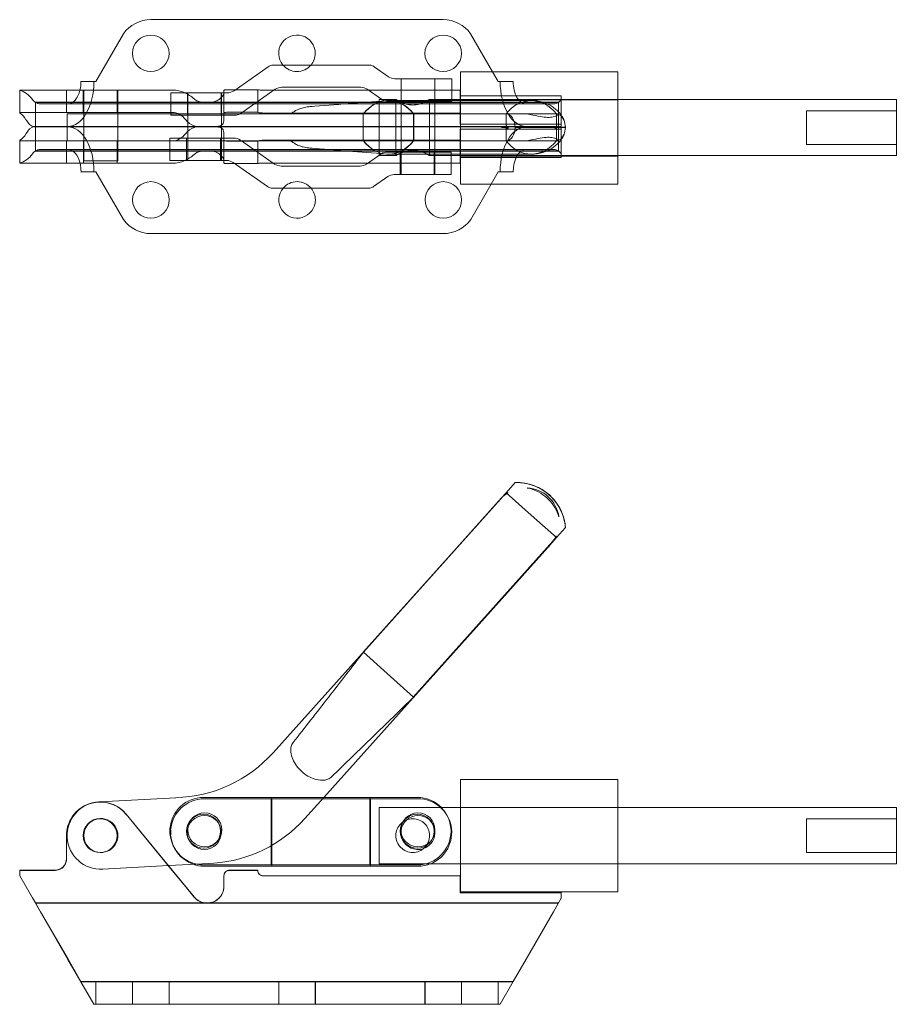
# Model space of a CAD drawing. Extents: x 34.5 to 49.7, y 9.5 to 20.4.
# Tile 1 of 2: x 34.5 to 44.2, y 9.5 to 20.4. Entities that reach past the tile are written whole.
import ezdxf

# ---------------------------------------------------------------- set-up
doc = ezdxf.new("R2010")
doc.units = 0
doc.header["$LTSCALE"] = 0.25
doc.header["$MEASUREMENT"] = 0
doc.layers.get('0').update_dxf_attribs({"linetype": 'CONTINUOUS'})
doc.layers.add('BORDER', color=7, linetype='CONTINUOUS')

# ---------------------------------------------------------------- blocks, each defined once
blk = doc.blocks.new('A$C0D86615D')
at = {"color": 0, "linetype": 'Continuous', "lineweight": 0}
for p, q in [((21.491, 14.746), (18.241, 14.746)), ((17.937, 14.589), (17.63, 14.058)), ((22.04, 14.166), (21.796, 14.589)), ((19.587, 14.24), (20.685, 14.24)), ((19.547, 14.222), (19.166, 13.955)), ((20.884, 14.111), (20.725, 14.222)), ((21.684, 14.166), (21.684, 13.847)), ((23.434, 14.166), (21.684, 14.166)), ((22.103, 14.058), (22.04, 14.166)), ((23.434, 12.916), (23.434, 14.166)), ((17.63, 14.058), (17.464, 14.058)), ((21.211, 14.088), (20.955, 14.088)), ((21.023, 13.023), (21.023, 14.088)), ((21.586, 14.088), (21.211, 14.088)), ((21.4, 13.023), (21.4, 14.088)), ((21.586, 14.088), (21.586, 13.857)), ((22.268, 14.058), (22.103, 14.058)), ((16.784, 13.963), (16.784, 13.713)), ((16.784, 13.963), (17.179, 13.963)), ((17.179, 13.963), (17.304, 13.963)), ((17.304, 13.963), (17.304, 13.713)), ((17.304, 13.963), (17.969, 13.963)), ((17.491, 13.713), (17.491, 13.963)), ((17.497, 13.713), (17.497, 13.963)), ((17.866, 13.713), (17.866, 13.963)), ((17.874, 13.713), (17.874, 13.963)), ((17.969, 13.963), (18.479, 13.963)), ((18.462, 13.932), (18.462, 13.698)), ((18.836, 13.932), (18.462, 13.932)), ((18.648, 13.932), (18.648, 13.682)), ((18.651, 13.179), (18.651, 13.932)), ((19.094, 13.932), (18.836, 13.932)), ((19.025, 13.932), (19.025, 13.682)), ((19.028, 13.179), (19.028, 13.932)), ((19.054, 13.932), (19.054, 13.961)), ((19.054, 13.707), (19.054, 13.932)), ((19.116, 13.965), (19.18, 13.965)), ((19.18, 13.965), (19.429, 13.965)), ((19.244, 13.705), (19.625, 13.972)), ((19.429, 13.834), (19.429, 13.965)), ((19.491, 13.961), (19.611, 13.961)), ((19.611, 13.961), (20.661, 13.961)), ((19.697, 13.994), (20.575, 13.994)), ((20.647, 13.972), (20.805, 13.861)), ((20.661, 13.961), (21.586, 13.961)), ((21.586, 13.961), (21.679, 13.961)), ((21.679, 13.858), (21.679, 13.961)), ((16.959, 13.823), (16.959, 13.828)), ((16.959, 13.828), (22.773, 13.828)), ((16.959, 13.823), (16.959, 13.823)), ((16.959, 13.823), (16.959, 13.553)), ((16.959, 13.823), (16.959, 13.558)), ((16.959, 13.823), (18.866, 13.823)), ((22.717, 13.808), (17.016, 13.808)), ((22.773, 13.825), (18.866, 13.825)), ((19.429, 13.715), (19.429, 13.834)), ((20.778, 13.839), (20.778, 13.858)), ((20.808, 13.858), (20.778, 13.858)), ((20.778, 13.257), (20.778, 13.839)), ((20.965, 13.858), (20.808, 13.858)), ((20.877, 13.838), (21.211, 13.838)), ((22.47, 13.847), (20.882, 13.847)), ((20.965, 13.858), (20.965, 13.233)), ((21.211, 13.838), (21.586, 13.838)), ((21.586, 13.858), (21.34, 13.858)), ((21.34, 13.858), (21.34, 13.233)), ((21.684, 13.858), (21.586, 13.858)), ((21.586, 13.857), (21.586, 13.838)), ((21.679, 13.898), (21.684, 13.898)), ((21.679, 13.707), (21.679, 13.858)), ((21.684, 13.898), (22.804, 13.898)), ((23.434, 13.858), (21.684, 13.858)), ((23.434, 13.853), (21.684, 13.853)), ((21.684, 13.847), (21.684, 13.249)), ((22.773, 13.558), (22.773, 13.828)), ((22.773, 13.558), (22.773, 13.825)), ((22.804, 13.584), (22.804, 13.898)), ((26.528, 13.858), (23.434, 13.858)), ((26.528, 13.858), (26.528, 13.233)), ((16.784, 13.713), (16.784, 13.705)), ((16.784, 13.713), (17.179, 13.713)), ((17.304, 13.713), (17.179, 13.713)), ((17.969, 13.713), (17.304, 13.713)), ((17.665, 13.698), (17.311, 13.698)), ((17.311, 13.398), (17.311, 13.698)), ((17.497, 13.698), (17.497, 13.713)), ((17.497, 13.175), (17.497, 13.698)), ((17.497, 13.398), (17.497, 13.698)), ((18.52, 13.698), (17.665, 13.698)), ((17.874, 13.698), (17.874, 13.713)), ((17.874, 13.175), (17.874, 13.698)), ((17.874, 13.398), (17.874, 13.698)), ((18.462, 13.713), (17.969, 13.713)), ((18.479, 13.713), (18.462, 13.713)), ((18.462, 13.698), (18.462, 13.682)), ((19.601, 13.698), (18.52, 13.698)), ((18.651, 13.398), (18.651, 13.698)), ((19.028, 13.398), (19.028, 13.698)), ((19.054, 13.707), (19.054, 13.641)), ((19.259, 13.715), (19.116, 13.715)), ((19.429, 13.715), (19.259, 13.715)), ((19.808, 13.707), (19.491, 13.707)), ((22.127, 13.698), (19.601, 13.698)), ((21.679, 13.707), (19.808, 13.707)), ((20.603, 13.698), (22.127, 13.698)), ((20.603, 13.399), (20.603, 13.698)), ((20.603, 13.549), (20.603, 13.697)), ((22.191, 13.697), (20.603, 13.697)), ((21.163, 13.697), (21.155, 13.697)), ((21.162, 13.398), (21.162, 13.698)), ((21.163, 13.697), (21.163, 13.399)), ((21.679, 13.635), (21.679, 13.707)), ((22.141, 13.698), (22.127, 13.698)), ((22.141, 13.698), (22.424, 13.698)), ((22.191, 13.697), (22.191, 13.399)), ((22.191, 13.399), (22.191, 13.697)), ((22.778, 13.698), (22.424, 13.698)), ((22.75, 13.697), (22.701, 13.697)), ((22.749, 13.697), (22.749, 13.399)), ((22.75, 13.399), (22.75, 13.697)), ((25.528, 13.358), (25.528, 13.733)), ((26.528, 13.733), (25.528, 13.733)), ((18.462, 13.682), (18.836, 13.682)), ((18.836, 13.682), (19.173, 13.682)), ((21.679, 13.584), (21.679, 13.635)), ((22.804, 13.584), (21.679, 13.584)), ((22.804, 13.561), (22.804, 13.584)), ((16.959, 13.558), (18.866, 13.558)), ((16.959, 13.553), (18.866, 13.553)), ((16.96, 13.558), (18.867, 13.558)), ((16.96, 13.288), (16.96, 13.558)), ((16.96, 13.288), (16.96, 13.553)), ((16.96, 13.553), (18.867, 13.553)), ((18.866, 13.558), (18.866, 13.555)), ((18.866, 13.558), (22.773, 13.558)), ((18.866, 13.555), (22.773, 13.555)), ((18.866, 13.555), (18.866, 13.553)), ((18.867, 13.556), (18.867, 13.558)), ((18.867, 13.556), (22.774, 13.556)), ((18.867, 13.553), (18.867, 13.556)), ((18.867, 13.553), (22.774, 13.553)), ((19.054, 13.404), (19.054, 13.47)), ((20.603, 13.547), (20.603, 13.549)), ((20.603, 13.547), (20.603, 13.399)), ((22.804, 13.527), (21.679, 13.527)), ((21.679, 13.527), (21.679, 13.476)), ((21.679, 13.476), (21.679, 13.404)), ((22.192, 13.548), (22.141, 13.548)), ((22.201, 13.559), (22.201, 13.559)), ((22.201, 13.537), (22.201, 13.537)), ((22.291, 13.549), (22.291, 13.549)), ((22.291, 13.549), (22.85, 13.549)), ((22.291, 13.547), (22.85, 13.547)), ((22.291, 13.547), (22.291, 13.547)), ((22.711, 13.548), (22.747, 13.548)), ((22.741, 13.558), (22.741, 13.558)), ((22.741, 13.538), (22.741, 13.539)), ((22.773, 13.555), (22.773, 13.558)), ((22.773, 13.558), (22.773, 13.558)), ((22.774, 13.556), (22.774, 13.553)), ((22.774, 13.553), (22.774, 13.286)), ((22.774, 13.553), (22.774, 13.553)), ((22.774, 13.553), (22.774, 13.283)), ((22.804, 13.55), (22.804, 13.527)), ((22.804, 13.527), (22.804, 13.213)), ((16.785, 13.398), (16.785, 13.406)), ((16.785, 13.148), (16.785, 13.398)), ((16.785, 13.398), (17.179, 13.398)), ((17.304, 13.398), (17.179, 13.398)), ((17.304, 13.148), (17.304, 13.398)), ((17.675, 13.398), (17.304, 13.398)), ((17.492, 13.148), (17.492, 13.398)), ((18.52, 13.398), (17.675, 13.398)), ((17.867, 13.148), (17.867, 13.398)), ((18.454, 13.429), (18.828, 13.429)), ((18.454, 13.398), (18.454, 13.429)), ((18.454, 13.179), (18.454, 13.398)), ((19.601, 13.398), (18.52, 13.398)), ((18.639, 13.429), (18.639, 13.179)), ((18.828, 13.429), (19.165, 13.429)), ((19.016, 13.429), (19.016, 13.179)), ((19.054, 13.404), (19.054, 13.179)), ((19.251, 13.396), (19.117, 13.396)), ((19.236, 13.406), (19.248, 13.398)), ((19.248, 13.398), (19.617, 13.14)), ((19.429, 13.396), (19.251, 13.396)), ((19.429, 13.396), (19.429, 13.271)), ((21.679, 13.404), (19.492, 13.404)), ((22.127, 13.398), (19.601, 13.398)), ((20.603, 13.399), (22.127, 13.399)), ((22.191, 13.399), (20.603, 13.399)), ((21.163, 13.399), (21.155, 13.399)), ((21.679, 13.404), (21.679, 13.233)), ((22.141, 13.398), (22.127, 13.398)), ((22.141, 13.398), (22.424, 13.398)), ((22.778, 13.398), (22.424, 13.398)), ((22.75, 13.399), (22.701, 13.399)), ((16.96, 13.288), (16.96, 13.288)), ((16.96, 13.288), (16.96, 13.283)), ((16.96, 13.288), (18.867, 13.288)), ((16.96, 13.283), (22.774, 13.283)), ((22.718, 13.303), (17.016, 13.303)), ((22.774, 13.286), (18.867, 13.286)), ((19.429, 13.271), (19.429, 13.146)), ((20.638, 13.14), (20.797, 13.25)), ((20.778, 13.237), (20.778, 13.257)), ((20.868, 13.273), (21.203, 13.273)), ((21.014, 13.273), (21.014, 13.023)), ((21.203, 13.273), (21.578, 13.273)), ((21.391, 13.273), (21.391, 13.023)), ((21.578, 13.273), (21.578, 13.237)), ((26.528, 13.358), (25.528, 13.358)), ((16.785, 13.148), (17.179, 13.148)), ((17.179, 13.148), (17.304, 13.148)), ((17.304, 13.148), (17.969, 13.148)), ((17.874, 13.175), (17.497, 13.175)), ((17.969, 13.148), (18.479, 13.148)), ((18.828, 13.179), (18.454, 13.179)), ((19.086, 13.179), (18.828, 13.179)), ((19.054, 13.179), (19.054, 13.15)), ((19.117, 13.146), (19.172, 13.146)), ((19.538, 12.89), (19.157, 13.156)), ((19.172, 13.146), (19.429, 13.146)), ((19.492, 13.15), (19.602, 13.15)), ((19.602, 13.15), (20.653, 13.15)), ((20.653, 13.15), (21.578, 13.15)), ((20.778, 13.233), (20.778, 13.237)), ((20.965, 13.233), (20.778, 13.233)), ((20.882, 13.249), (22.47, 13.249)), ((21.578, 13.233), (21.34, 13.233)), ((21.578, 13.237), (21.578, 13.023)), ((21.684, 13.233), (21.578, 13.233)), ((21.578, 13.15), (21.679, 13.15)), ((21.679, 13.233), (21.679, 13.15)), ((21.679, 13.213), (21.684, 13.213)), ((21.684, 13.249), (21.684, 12.916)), ((23.434, 13.233), (21.684, 13.233)), ((23.434, 13.228), (21.684, 13.228)), ((21.684, 13.213), (22.804, 13.213)), ((26.528, 13.233), (23.434, 13.233)), ((17.63, 13.053), (17.465, 13.053)), ((17.937, 12.522), (17.63, 13.053)), ((19.689, 13.117), (20.567, 13.117)), ((22.103, 13.053), (22.024, 12.916)), ((22.269, 13.053), (22.103, 13.053)), ((20.875, 13), (20.717, 12.89)), ((21.203, 13.023), (20.947, 13.023)), ((21.578, 13.023), (21.203, 13.023)), ((19.579, 12.871), (20.677, 12.871)), ((23.434, 12.916), (21.684, 12.916)), ((22.024, 12.916), (21.797, 12.522)), ((21.492, 12.366), (18.242, 12.366)), ((22.191, 9.485), (22.291, 9.597)), ((22.291, 9.597), (22.291, 9.597)), ((22.191, 9.485), (20.603, 7.712)), ((22.141, 9.428), (20.604, 7.711)), ((22.192, 9.485), (22.141, 9.428)), ((22.47, 9.235), (22.191, 9.485)), ((22.127, 9.413), (19.601, 6.592)), ((22.75, 8.985), (22.47, 9.235)), ((22.749, 8.985), (22.85, 9.097)), ((22.85, 9.097), (22.85, 9.097)), ((22.75, 8.985), (22.701, 8.931)), ((22.711, 8.944), (22.749, 8.986)), ((20.163, 6.096), (22.686, 8.912)), ((21.161, 7.213), (22.711, 8.944)), ((20.603, 7.712), (20.603, 7.712)), ((20.868, 7.475), (20.604, 7.711)), ((20.868, 7.475), (21.162, 7.212)), ((21.163, 7.211), (21.155, 7.203)), ((21.162, 7.211), (21.163, 7.211)), ((21.684, 6.296), (21.684, 5.671)), ((23.434, 6.296), (21.684, 6.296)), ((23.434, 5.671), (23.434, 6.296)), ((17.675, 6.047), (17.665, 6.046)), ((18.52, 6.093), (17.675, 6.047)), ((19.086, 6.096), (18.828, 6.096)), ((18.836, 6.081), (19.173, 6.081)), ((19.157, 6.096), (19.086, 6.096)), ((19.538, 6.096), (19.157, 6.096)), ((19.173, 6.081), (19.244, 6.081)), ((19.244, 6.081), (19.625, 6.081)), ((19.579, 6.096), (19.538, 6.096)), ((19.579, 6.096), (20.677, 6.096)), ((19.579, 5.346), (19.579, 6.096)), ((19.587, 5.331), (19.587, 6.081)), ((19.625, 6.081), (19.697, 6.081)), ((19.697, 6.081), (20.575, 6.081)), ((19.953, 5.861), (20.163, 6.096)), ((20.575, 6.081), (20.647, 6.081)), ((20.647, 6.081), (20.805, 6.081)), ((20.677, 6.096), (20.677, 5.346)), ((20.717, 6.096), (20.677, 6.096)), ((20.685, 6.081), (20.685, 5.331)), ((20.875, 6.096), (20.717, 6.096)), ((20.805, 6.081), (20.877, 6.081)), ((20.947, 6.096), (20.875, 6.096)), ((20.877, 6.081), (21.211, 6.081)), ((21.203, 6.096), (20.947, 6.096)), ((20.778, 5.359), (20.778, 5.984)), ((21.471, 5.984), (20.778, 5.984)), ((21.684, 5.984), (21.471, 5.984)), ((23.434, 5.984), (21.684, 5.984)), ((26.528, 5.984), (23.434, 5.984)), ((26.528, 5.984), (26.528, 5.359)), ((17.969, 5.909), (18.479, 5.287)), ((18.479, 5.285), (17.969, 5.908)), ((25.528, 5.484), (25.528, 5.859)), ((26.528, 5.859), (25.528, 5.859)), ((18.454, 5.694), (18.454, 5.748)), ((18.462, 5.679), (18.462, 5.733)), ((17.304, 5.412), (17.304, 5.672)), ((17.304, 5.67), (17.304, 5.41)), ((21.684, 5.671), (21.684, 5.046)), ((23.434, 5.046), (23.434, 5.671)), ((26.528, 5.484), (25.528, 5.484)), ((16.784, 5.285), (16.784, 5.223)), ((16.784, 5.285), (16.785, 5.285)), ((16.785, 5.224), (16.785, 5.287)), ((16.785, 5.287), (17.179, 5.287)), ((16.785, 5.285), (17.179, 5.285)), ((17.706, 5.297), (18.438, 5.337)), ((18.438, 5.337), (18.749, 5.355)), ((18.479, 5.287), (18.722, 4.99)), ((18.629, 5.102), (18.479, 5.285)), ((18.749, 5.355), (18.943, 5.365)), ((18.828, 5.346), (19.086, 5.346)), ((19.173, 5.331), (18.836, 5.331)), ((19.086, 5.346), (19.157, 5.346)), ((19.429, 5.285), (19.116, 5.285)), ((19.117, 5.287), (19.429, 5.287)), ((19.157, 5.346), (19.538, 5.346)), ((19.244, 5.331), (19.173, 5.331)), ((19.625, 5.331), (19.244, 5.331)), ((19.538, 5.346), (19.579, 5.346)), ((20.677, 5.346), (19.579, 5.346)), ((19.697, 5.331), (19.625, 5.331)), ((20.575, 5.331), (19.697, 5.331)), ((20.647, 5.331), (20.575, 5.331)), ((20.805, 5.331), (20.647, 5.331)), ((20.677, 5.346), (20.717, 5.346)), ((20.717, 5.346), (20.875, 5.346)), ((21.3, 5.359), (20.778, 5.359)), ((20.877, 5.331), (20.805, 5.331)), ((20.875, 5.346), (20.947, 5.346)), ((21.211, 5.331), (20.877, 5.331)), ((20.947, 5.346), (21.203, 5.346)), ((21.684, 5.359), (21.3, 5.359)), ((23.434, 5.359), (21.684, 5.359)), ((26.528, 5.359), (23.434, 5.359)), ((16.784, 5.223), (16.854, 5.102)), ((16.927, 4.978), (16.785, 5.224)), ((19.054, 5.109), (19.054, 5.224)), ((19.054, 5.223), (19.054, 5.108)), ((21.679, 5.223), (19.491, 5.223)), ((19.492, 5.224), (21.679, 5.224)), ((21.679, 5.224), (21.679, 5.037)), ((21.679, 5.102), (21.679, 5.223)), ((16.854, 5.102), (16.959, 4.92)), ((18.721, 4.989), (18.629, 5.102)), ((21.679, 5.035), (21.679, 5.102)), ((23.434, 5.046), (21.684, 5.046)), ((16.96, 4.922), (16.927, 4.978)), ((21.679, 5.037), (22.804, 5.037)), ((22.804, 5.035), (21.679, 5.035)), ((22.804, 4.974), (22.774, 4.922)), ((22.804, 5.037), (22.804, 4.978)), ((22.804, 4.973), (22.804, 5.035)), ((22.804, 4.978), (22.804, 4.974)), ((16.959, 4.92), (16.96, 4.92)), ((16.959, 4.92), (17.32, 4.295)), ((16.96, 4.922), (16.96, 4.922)), ((17.016, 4.824), (16.96, 4.922)), ((16.96, 4.922), (22.774, 4.922)), ((16.96, 4.92), (18.866, 4.92)), ((17.321, 4.297), (17.016, 4.824)), ((18.866, 4.92), (22.773, 4.92)), ((22.718, 4.824), (22.413, 4.297)), ((22.774, 4.922), (22.718, 4.824)), ((22.773, 4.92), (22.774, 4.922)), ((22.773, 4.92), (22.773, 4.92)), ((17.32, 4.295), (17.609, 3.795)), ((17.465, 4.047), (17.321, 4.297)), ((22.413, 4.297), (22.269, 4.047)), ((17.63, 4.045), (17.464, 4.045)), ((17.465, 4.047), (17.609, 3.797)), ((17.63, 4.047), (17.465, 4.047)), ((17.937, 4.047), (17.63, 4.047)), ((17.63, 3.797), (17.63, 4.047)), ((22.103, 4.045), (17.63, 4.045)), ((17.63, 3.795), (17.63, 4.045)), ((18.242, 4.047), (17.937, 4.047)), ((18.038, 3.795), (18.038, 4.045)), ((18.039, 4.047), (18.039, 3.797)), ((21.492, 4.047), (18.242, 4.047)), ((18.444, 3.795), (18.444, 4.045)), ((18.445, 4.047), (18.445, 3.797)), ((19.663, 3.795), (19.663, 4.045)), ((19.664, 4.047), (19.664, 3.797)), ((20.069, 3.795), (20.069, 4.045)), ((20.07, 4.047), (20.07, 3.797)), ((21.288, 3.795), (21.288, 4.045)), ((21.289, 4.047), (21.289, 3.797)), ((21.797, 4.047), (21.492, 4.047)), ((21.694, 3.795), (21.694, 4.045)), ((21.695, 4.047), (21.695, 3.797)), ((22.103, 4.047), (21.797, 4.047)), ((22.103, 3.797), (22.103, 4.047)), ((22.269, 4.047), (22.103, 4.047)), ((22.268, 4.045), (22.103, 4.045)), ((22.103, 3.795), (22.103, 4.045)), ((22.125, 3.797), (22.269, 4.047)), ((17.63, 3.797), (17.609, 3.797)), ((17.63, 3.795), (17.609, 3.795)), ((17.63, 3.797), (17.937, 3.797)), ((22.103, 3.795), (17.63, 3.795)), ((17.937, 3.797), (18.242, 3.797)), ((21.492, 3.797), (18.242, 3.797)), ((21.492, 3.797), (21.797, 3.797)), ((21.797, 3.797), (22.103, 3.797)), ((22.125, 3.797), (22.103, 3.797)), ((22.124, 3.795), (22.103, 3.795)), ((22.124, 3.795), (22.125, 3.797))]:
    blk.add_line(p, q, dxfattribs=at)
for centre, radius in [((18.241, 14.371), 0.203), ((21.491, 14.371), 0.203), ((18.242, 12.741), 0.203), ((21.492, 12.741), 0.203), ((18.84, 5.735), 0.189), ((21.211, 5.735), 0.189), ((17.679, 5.67), 0.188), ((17.679, 5.672), 0.188), ((18.828, 5.721), 0.189), ((18.836, 5.706), 0.189), ((21.203, 5.721), 0.189)]:
    blk.add_circle(centre, radius, dxfattribs=at)
for centre, radius, start, end in [((18.241, 14.371), 0.375, 90, 144.3564), ((21.491, 14.371), 0.375, 35.6436, 90), ((19.866, 14.371), 0.203, 0, 219.8539), ((19.866, 14.371), 0.203, 320.1461, 0), ((19.618, 14.119), 0.125, 104.4599, 125), ((19.866, 14.371), 0.203, 219.8539, 320.1461), ((20.654, 14.119), 0.125, 55, 75.5401), ((20.955, 14.213), 0.125, 235, 270), ((19.094, 14.057), 0.125, 270, 305), ((19.697, 13.869), 0.125, 90, 125), ((20.575, 13.869), 0.125, 55, 90), ((20.877, 13.963), 0.125, 235, 252.2983), ((20.877, 13.963), 0.125, 252.2983, 270), ((19.173, 13.807), 0.125, 270, 299.0869), ((19.173, 13.807), 0.125, 299.0869, 305), ((19.165, 13.304), 0.125, 55, 90), ((20.868, 13.148), 0.125, 121.3707, 125), ((20.868, 13.148), 0.125, 90, 121.3707), ((19.086, 13.054), 0.125, 55, 90), ((19.689, 13.242), 0.125, 235, 270), ((20.567, 13.242), 0.125, 270, 305), ((19.867, 12.741), 0.203, 39.8539, 140.1461), ((20.947, 12.898), 0.125, 90, 125), ((19.61, 12.992), 0.125, 235, 255.5401), ((19.867, 12.741), 0.203, 140.1461, 0), ((19.867, 12.741), 0.203, 0, 39.8539), ((20.646, 12.992), 0.125, 284.4599, 305), ((18.242, 12.741), 0.375, 215.6436, 270), ((21.492, 12.741), 0.375, 270, 324.3564), ((22.308, 9.054), 0.544, 4.5734, 91.731), ((22.406, 9.163), 0.375, 8.0773, 87.2614), ((22.406, 9.163), 0.375, 135.0559, 138.1522), ((22.406, 9.163), 0.375, 318.1522, 324.2816), ((18.483, 7.593), 1.5, 271.4107, 318.1522), ((17.679, 5.672), 0.375, 39.3076, 180), ((17.686, 5.672), 0.375, 93.1522, 273.1522), ((17.679, 5.67), 0.375, 39.3076, 149.8972), ((18.828, 5.721), 0.375, 90, 175.8832), ((18.836, 5.706), 0.375, 90, 175.8832), ((21.203, 5.721), 0.375, 270, 90), ((21.211, 5.706), 0.375, 292.2856, 90), ((17.679, 5.67), 0.375, 149.8972, 180), ((17.686, 5.672), 0.189, 100.0465, 180), ((17.686, 5.672), 0.189, 259.9535, 100.0465), ((18.835, 6.861), 1.5, 274.1098, 318.1522), ((18.843, 5.739), 0.184, 48.0775, 54.2378), ((21.211, 5.706), 0.189, 90, 175.5337), ((21.211, 5.706), 0.189, 205.5074, 90), ((18.828, 5.721), 0.375, 184.1168, 270), ((21.211, 5.706), 0.189, 175.5337, 205.5074), ((17.686, 5.672), 0.189, 180, 259.9535), ((18.836, 5.706), 0.375, 184.1168, 250.4288), ((17.179, 5.412), 0.125, 270, 0), ((17.179, 5.41), 0.125, 330.3085, 0), ((17.179, 5.41), 0.125, 270, 330.3085), ((18.836, 5.706), 0.375, 250.4288, 270), ((21.211, 5.706), 0.375, 270, 292.2856)]:
    blk.add_arc(centre, radius, start, end, dxfattribs=at)
for centre, major_axis, ratio, start_param, end_param in [((17.32, 14.058), (0, 0.5), 0.57735, 3.141593, 4.712389), ((17.32, 14.058), (0, -0.25), 0.57735, 1.18199, 1.570796), ((22.413, 14.058), (0, -0.5), 0.57735, 4.712389, 6.283185), ((22.413, 14.058), (0, 0.25), 0.57735, 1.570796, 3.141593), ((16.748, 13.463), (0, 0.5), 0.57735, 5.61778, 6.157857), ((17.32, 14.058), (0, -0.25), 0.57735, 0, 1.18199), ((18.479, 13.463), (0, -0.5), 0.818713, 2.787967, 3.141593), ((18.479, 13.463), (0, -0.5), 0.818713, 2.507364, 2.787967), ((17.016, 14.053), (0, 0.25), 0.57735, 2.476187, 2.738643), ((17.016, 14.058), (0, 0.25), 0.57735, 2.738643, 3.141593), ((20.882, 13.303), (0, 0.544), 0.74492, 0.035105, 0.757601), ((20.884, 13.303), (0, 0.544), 0.74492, 0.038392, 0.757877), ((20.882, 13.303), (0, 0.544), 0.74492, 0, 0.035105), ((20.884, 13.303), (0, 0.544), 0.74492, 6.267656, 6.321577), ((20.882, 13.303), (0, 0.544), 0.74492, 5.525584, 6.283185), ((20.884, 13.303), (0, 0.544), 0.74492, 5.525309, 6.267656), ((22.47, 13.303), (0, 0.544), 0.74492, 6.283087, 7.044198), ((22.47, 13.303), (0, 0.544), 0.74492, 6.283087, 7.043779), ((22.47, 13.303), (0, 0.544), 0.74492, 5.522173, 6.283087), ((22.47, 13.303), (0, 0.544), 0.74492, 5.522592, 6.283087), ((22.717, 14.058), (0, -0.25), 0.57735, 0, 0.40295), ((22.717, 14.055), (0, -0.25), 0.57735, 0.40295, 0.646171), ((16.748, 13.463), (0, -0.25), 0.57735, 2.318559, 2.888912), ((18.479, 13.463), (0, 0.25), 0.818713, 5.460152, 6.283185), ((20.036, 13.235), (0, 0.544), 0.74492, 0, 0.059324), ((20.882, 13.303), (0, 0.544), 0.74492, 0.758988, 0.761013), ((20.884, 13.303), (0, 0.544), 0.74492, 5.522592, 5.524425), ((22.191, 13.547), (0, 0.15), 0.667154, 4.730262, 6.283185), ((22.749, 13.547), (0, 0.15), 0.667154, 5.26293, 6.283185), ((16.96, 13.803), (0, -0.25), 0.57735, 5.460152, 6.146505), ((18.779, 13.803), (0, 0.25), 0.818713, 2.318559, 2.856433), ((22.749, 13.547), (0, 0.15), 0.667154, 4.730262, 5.26293), ((16.749, 13.648), (0, 0.25), 0.57735, 3.394273, 3.964626), ((16.961, 13.308), (0, 0.25), 0.57735, 0.13668, 0.823034), ((16.96, 13.803), (0, -0.25), 0.57735, 6.146505, 6.276761), ((16.961, 13.308), (0, 0.25), 0.57735, 0.006424, 0.13668), ((17.321, 13.053), (0, -0.5), 0.57735, 1.570796, 3.141593), ((18.479, 13.648), (0, -0.25), 0.818713, 0, 0.823034), ((18.779, 13.308), (0, -0.25), 0.818713, 3.426753, 3.964626), ((22.413, 13.053), (0, 0.5), 0.57735, 0, 1.570796), ((22.191, 13.549), (0, -0.15), 0.667154, 0, 1.552924), ((22.47, 13.153), (0, 0.544), 0.74492, 0.727324, 0.757601), ((22.47, 13.155), (0, 0.542), 0.74492, 0.729508, 0.759098), ((22.47, 13.943), (0, -0.544), 0.74492, 5.525584, 5.555862), ((22.47, 13.942), (0, -0.542), 0.74492, 5.524087, 5.553678), ((22.191, 13.549), (0, -0.15), 0.667154, 1.56186, 1.570796), ((22.191, 13.547), (0, 0.15), 0.667154, 4.712389, 4.721325), ((22.47, 13.153), (0, 0.544), 0.74492, 5.525584, 5.551925), ((22.47, 13.155), (0, 0.542), 0.74492, 5.524087, 5.549723), ((22.47, 13.943), (0, -0.544), 0.74492, 0.731261, 0.757601), ((22.47, 13.942), (0, -0.542), 0.74492, 0.733462, 0.759098), ((22.749, 13.549), (0, -0.15), 0.667154, 0, 1.020255), ((22.772, 13.805), (0, 0.25), 0.57735, 3.148017, 3.359743), ((22.773, 13.306), (0, -0.25), 0.57735, 2.923442, 3.135168), ((22.749, 13.549), (0, -0.15), 0.667154, 1.020255, 1.552924), ((22.749, 13.549), (0, -0.15), 0.667154, 1.56186, 1.570796), ((22.749, 13.547), (0, 0.15), 0.667154, 4.712389, 4.721325), ((20.882, 13.793), (0, -0.544), 0.74492, 5.522173, 5.524198), ((20.882, 13.793), (0, -0.544), 0.74492, 5.525584, 6.24808), ((20.884, 13.793), (0, -0.544), 0.74492, 5.525309, 6.244794), ((20.882, 13.793), (0, -0.544), 0.74492, 0, 0.757601), ((20.884, 13.793), (0, -0.544), 0.74492, 0.015529, 0.757877), ((20.884, 13.793), (0, -0.544), 0.74492, 0.75876, 0.760594), ((22.47, 13.793), (0, -0.544), 0.74492, 5.522173, 6.283283), ((22.47, 13.793), (0, -0.544), 0.74492, 5.522592, 6.283283), ((22.47, 13.793), (0, -0.544), 0.74492, 0.000098, 0.761013), ((22.47, 13.793), (0, -0.544), 0.74492, 0.000098, 0.760594), ((16.749, 13.648), (0, -0.5), 0.57735, 0.125328, 0.665405), ((17.016, 13.058), (0, -0.25), 0.57735, 3.544543, 3.806998), ((17.016, 13.053), (0, -0.25), 0.57735, 3.141593, 3.544543), ((17.321, 13.053), (0, 0.25), 0.57735, 5.101196, 6.283185), ((20.036, 13.861), (0, -0.544), 0.74492, 6.223861, 6.283185), ((20.882, 13.793), (0, -0.544), 0.74492, 6.24808, 6.283185), ((20.884, 13.793), (0, -0.544), 0.74492, 6.244794, 6.298715), ((22.413, 13.053), (0, -0.25), 0.57735, 3.141593, 4.712389), ((22.718, 13.053), (0, 0.25), 0.57735, 5.880235, 6.283185), ((22.717, 13.056), (0, 0.25), 0.57735, 5.637014, 5.880235), ((17.321, 13.053), (0, 0.25), 0.57735, 4.712389, 5.101196), ((18.479, 13.648), (0, 0.5), 0.818713, 3.141593, 3.495219), ((18.479, 13.648), (0, 0.5), 0.818713, 3.495219, 3.775822)]:
    blk.add_ellipse(centre, major_axis=major_axis, ratio=ratio, start_param=start_param, end_param=end_param, dxfattribs=at)
for points, knots in [([(19, 13.859), (19.015, 13.871), (19.028, 13.884), (19.048, 13.91), (19.054, 13.923), (19.054, 13.932)], [0.1547993, 0.1547993, 0.1547993, 0.1547993, 0.228469, 0.228469, 0.3098659, 0.3098659, 0.3098659, 0.3098659]), ([(19.054, 13.961), (19.054, 13.962), (19.055, 13.963), (19.062, 13.964), (19.066, 13.965), (19.078, 13.965), (19.085, 13.965), (19.1, 13.965), (19.108, 13.965), (19.116, 13.965)], [0.09498582, 0.09498582, 0.09498582, 0.09498582, 0.11860642, 0.11860642, 0.14222702, 0.14222702, 0.1657724, 0.1657724, 0.18931778, 0.18931778, 0.18931778, 0.18931778]), ([(19.429, 13.965), (19.429, 13.965), (19.43, 13.965), (19.437, 13.964), (19.441, 13.964), (19.453, 13.963), (19.46, 13.962), (19.475, 13.962), (19.483, 13.961), (19.491, 13.961)], [-0.09427762, -0.09427762, -0.09427762, -0.09427762, -0.07070831, -0.07070831, -0.04713901, -0.04713901, -0.0235695, -0.0235695, 0, 0, 0, 0]), ([(18.732, 13.857), (18.738, 13.852), (18.745, 13.848), (18.766, 13.837), (18.785, 13.831), (18.825, 13.825), (18.846, 13.823), (18.866, 13.823)], [0.9756314, 0.9756314, 0.9756314, 0.9756314, 1.0032615, 1.0032615, 1.0633802, 1.0633802, 1.1234988, 1.1234988, 1.1234988, 1.1234988]), ([(18.866, 13.825), (18.892, 13.825), (18.919, 13.827), (18.965, 13.838), (18.985, 13.847), (19, 13.859)], [0, 0, 0, 0, 0.077024, 0.077024, 0.1498968, 0.1498968, 0.1498968, 0.1498968]), ([(21.153, 13.796), (21.128, 13.796), (21.103, 13.8), (21.057, 13.813), (21.037, 13.821), (21.004, 13.837), (20.99, 13.844), (20.97, 13.855), (20.965, 13.858), (20.965, 13.858)], [0, 0, 0, 0, 0.0730999, 0.0730999, 0.1461999, 0.1461999, 0.2188282, 0.2188282, 0.2914565, 0.2914565, 0.2914565, 0.2914565]), ([(21.34, 13.858), (21.34, 13.858), (21.335, 13.855), (21.316, 13.844), (21.302, 13.837), (21.269, 13.821), (21.248, 13.813), (21.203, 13.8), (21.177, 13.796), (21.153, 13.796)], [0.8743694, 0.8743694, 0.8743694, 0.8743694, 0.9469977, 0.9469977, 1.019626, 1.019626, 1.092726, 1.092726, 1.1658259, 1.1658259, 1.1658259, 1.1658259]), ([(22.47, 13.847), (22.515, 13.847), (22.559, 13.84), (22.638, 13.815), (22.673, 13.798), (22.73, 13.761), (22.753, 13.741), (22.789, 13.703), (22.802, 13.685), (22.823, 13.653), (22.83, 13.638), (22.835, 13.625)], [0, 0, 0, 0, 0.204051, 0.204051, 0.408102, 0.408102, 0.612153, 0.612153, 0.816204, 0.816204, 1.020255, 1.020255, 1.020255, 1.020255]), ([(19.116, 13.715), (19.108, 13.715), (19.1, 13.715), (19.085, 13.715), (19.078, 13.715), (19.066, 13.714), (19.062, 13.713), (19.055, 13.711), (19.054, 13.709), (19.054, 13.707)], [0.1926432, 0.1926432, 0.1926432, 0.1926432, 0.21619599, 0.21619599, 0.23974878, 0.23974878, 0.26361026, 0.26361026, 0.28747175, 0.28747175, 0.28747175, 0.28747175]), ([(19.491, 13.707), (19.483, 13.707), (19.475, 13.708), (19.46, 13.709), (19.452, 13.71), (19.441, 13.712), (19.437, 13.713), (19.43, 13.715), (19.429, 13.715), (19.429, 13.715)], [0, 0, 0, 0, 0.02365301, 0.02365301, 0.04730603, 0.04730603, 0.07095574, 0.07095574, 0.09460544, 0.09460544, 0.09460544, 0.09460544]), ([(20.02, 13.779), (20.006, 13.778), (19.992, 13.777), (19.959, 13.772), (19.94, 13.768), (19.905, 13.758), (19.889, 13.751), (19.858, 13.738), (19.844, 13.73), (19.818, 13.714), (19.806, 13.706), (19.796, 13.698)], [0.0263074, 0.0263074, 0.0263074, 0.0263074, 0.0969634, 0.0969634, 0.1939268, 0.1939268, 0.2908902, 0.2908902, 0.3878536, 0.3878536, 0.484817, 0.484817, 0.484817, 0.484817]), ([(22.424, 13.698), (22.466, 13.69), (22.508, 13.68), (22.578, 13.666), (22.607, 13.661), (22.658, 13.658), (22.68, 13.659), (22.721, 13.665), (22.739, 13.671), (22.765, 13.685), (22.773, 13.692), (22.778, 13.698)], [0, 0, 0, 0, 0.1291735, 0.1291735, 0.2306282, 0.2306282, 0.3212201, 0.3212201, 0.4299689, 0.4299689, 0.5261706, 0.5261706, 0.5261706, 0.5261706]), ([(19.054, 13.635), (19.053, 13.63), (19.053, 13.625), (19.051, 13.61), (19.049, 13.6), (19.04, 13.584), (19.034, 13.577), (19.017, 13.567), (19.003, 13.562), (18.974, 13.557), (18.954, 13.556), (18.911, 13.555), (18.888, 13.555), (18.866, 13.555)], [0.657125, 0.657125, 0.657125, 0.657125, 0.6779479, 0.6779479, 0.7231891, 0.7231891, 0.7684303, 0.7684303, 0.8237402, 0.8237402, 0.8883177, 0.8883177, 0.9528953, 0.9528953, 0.9528953, 0.9528953]), ([(18.866, 13.553), (18.837, 13.553), (18.807, 13.553), (18.757, 13.555), (18.737, 13.558), (18.721, 13.563)], [1.4463302, 1.4463302, 1.4463302, 1.4463302, 1.533733, 1.533733, 1.6084245, 1.6084245, 1.6084245, 1.6084245]), ([(18.867, 13.558), (18.838, 13.558), (18.807, 13.558), (18.758, 13.556), (18.737, 13.554), (18.722, 13.548)], [1.4463302, 1.4463302, 1.4463302, 1.4463302, 1.533733, 1.533733, 1.6084245, 1.6084245, 1.6084245, 1.6084245]), ([(19.054, 13.476), (19.054, 13.481), (19.054, 13.486), (19.052, 13.501), (19.049, 13.511), (19.041, 13.527), (19.034, 13.534), (19.018, 13.545), (19.004, 13.549), (18.974, 13.554), (18.954, 13.555), (18.911, 13.556), (18.888, 13.556), (18.867, 13.556)], [0.657125, 0.657125, 0.657125, 0.657125, 0.6779479, 0.6779479, 0.7231891, 0.7231891, 0.7684303, 0.7684303, 0.8237402, 0.8237402, 0.8883177, 0.8883177, 0.9528953, 0.9528953, 0.9528953, 0.9528953]), ([(22.215, 13.548), (22.215, 13.548), (22.214, 13.548), (22.211, 13.548), (22.208, 13.548), (22.204, 13.548), (22.202, 13.548), (22.198, 13.548), (22.196, 13.548), (22.194, 13.548), (22.193, 13.548), (22.193, 13.548), (22.192, 13.548), (22.192, 13.548), (22.192, 13.548), (22.192, 13.548)], [2.05155015, 2.05155015, 2.05155015, 2.05155015, 2.05530049, 2.05530049, 2.06995266, 2.06995266, 2.08066169, 2.08066169, 2.09160007, 2.09160007, 2.09858901, 2.09858901, 2.10281367, 2.10281367, 2.104037, 2.104037, 2.104037, 2.104037]), ([(22.215, 13.548), (22.215, 13.55), (22.215, 13.551), (22.214, 13.554), (22.213, 13.555), (22.211, 13.557), (22.209, 13.558), (22.207, 13.559), (22.206, 13.559), (22.203, 13.559), (22.202, 13.559), (22.201, 13.559)], [0, 0, 0, 0, 0.0044509, 0.0044509, 0.00915621, 0.00915621, 0.01428948, 0.01428948, 0.01868311, 0.01868311, 0.02274241, 0.02274241, 0.02274241, 0.02274241]), ([(22.215, 13.548), (22.215, 13.547), (22.215, 13.545), (22.214, 13.542), (22.213, 13.541), (22.211, 13.539), (22.209, 13.538), (22.207, 13.537), (22.206, 13.537), (22.203, 13.537), (22.202, 13.537), (22.201, 13.537)], [0, 0, 0, 0, 0.0044509, 0.0044509, 0.00915621, 0.00915621, 0.01428948, 0.01428948, 0.01868311, 0.01868311, 0.02274241, 0.02274241, 0.02274241, 0.02274241]), ([(22.835, 13.471), (22.83, 13.458), (22.823, 13.444), (22.802, 13.411), (22.789, 13.393), (22.753, 13.355), (22.73, 13.335), (22.673, 13.298), (22.638, 13.281), (22.559, 13.256), (22.515, 13.249), (22.47, 13.249)], [2.121337, 2.121337, 2.121337, 2.121337, 2.325388, 2.325388, 2.529439, 2.529439, 2.733491, 2.733491, 2.937542, 2.937542, 3.141593, 3.141593, 3.141593, 3.141593]), ([(22.741, 13.558), (22.742, 13.558), (22.742, 13.558), (22.744, 13.557), (22.745, 13.557), (22.746, 13.555), (22.746, 13.554), (22.747, 13.552), (22.747, 13.551), (22.747, 13.55), (22.747, 13.549), (22.747, 13.548)], [0, 0, 0, 0, 0.00516425, 0.00516425, 0.01023279, 0.01023279, 0.01487938, 0.01487938, 0.01741715, 0.01741715, 0.01996774, 0.01996774, 0.01996774, 0.01996774]), ([(22.741, 13.539), (22.742, 13.538), (22.742, 13.538), (22.744, 13.539), (22.745, 13.539), (22.746, 13.541), (22.746, 13.542), (22.747, 13.544), (22.747, 13.545), (22.747, 13.546), (22.747, 13.547), (22.747, 13.548)], [0, 0, 0, 0, 0.00516425, 0.00516425, 0.01023279, 0.01023279, 0.01487938, 0.01487938, 0.01741715, 0.01741715, 0.01996774, 0.01996774, 0.01996774, 0.01996774]), ([(22.746, 13.555), (22.746, 13.554), (22.746, 13.554), (22.747, 13.553), (22.747, 13.552), (22.747, 13.551), (22.748, 13.551), (22.748, 13.55), (22.748, 13.55), (22.749, 13.549), (22.749, 13.548), (22.749, 13.548)], [0.91899655, 0.91899655, 0.91899655, 0.91899655, 0.9362846, 0.9362846, 0.95357264, 0.95357264, 0.97086069, 0.97086069, 0.98814874, 0.98814874, 1.00543678, 1.00543678, 1.00543678, 1.00543678]), ([(22.749, 13.548), (22.749, 13.548), (22.749, 13.547), (22.748, 13.546), (22.748, 13.546), (22.748, 13.545), (22.747, 13.545), (22.747, 13.544), (22.747, 13.543), (22.746, 13.542), (22.746, 13.542), (22.746, 13.541)], [8.41934118, 8.41934118, 8.41934118, 8.41934118, 8.43662922, 8.43662922, 8.45391727, 8.45391727, 8.47120532, 8.47120532, 8.48849336, 8.48849336, 8.50578141, 8.50578141, 8.50578141, 8.50578141]), ([(22.749, 13.548), (22.749, 13.548), (22.749, 13.548), (22.748, 13.548), (22.748, 13.548), (22.748, 13.548), (22.748, 13.548), (22.747, 13.548)], [0.43271279, 0.43271279, 0.43271279, 0.43271279, 0.4477951, 0.4477951, 0.46046234, 0.46046234, 0.47254242, 0.47254242, 0.47254242, 0.47254242]), ([(19.117, 13.396), (19.109, 13.396), (19.101, 13.396), (19.085, 13.396), (19.078, 13.396), (19.067, 13.397), (19.062, 13.398), (19.056, 13.4), (19.054, 13.402), (19.054, 13.404)], [0.1926432, 0.1926432, 0.1926432, 0.1926432, 0.21619599, 0.21619599, 0.23974878, 0.23974878, 0.26361026, 0.26361026, 0.28747175, 0.28747175, 0.28747175, 0.28747175]), ([(19.438, 13.398), (19.436, 13.398), (19.435, 13.397), (19.431, 13.396), (19.429, 13.396), (19.429, 13.396)], [0.06287419, 0.06287419, 0.06287419, 0.06287419, 0.07095574, 0.07095574, 0.09460544, 0.09460544, 0.09460544, 0.09460544]), ([(19.492, 13.404), (19.484, 13.404), (19.476, 13.404), (19.46, 13.402), (19.453, 13.401), (19.444, 13.399), (19.441, 13.399), (19.438, 13.398)], [0, 0, 0, 0, 0.02365301, 0.02365301, 0.04730603, 0.04730603, 0.06287419, 0.06287419, 0.06287419, 0.06287419]), ([(19.796, 13.398), (19.806, 13.39), (19.818, 13.382), (19.844, 13.366), (19.858, 13.358), (19.889, 13.345), (19.905, 13.338), (19.94, 13.328), (19.959, 13.324), (19.992, 13.319), (20.006, 13.318), (20.02, 13.317)], [2.6567756, 2.6567756, 2.6567756, 2.6567756, 2.753739, 2.753739, 2.8507024, 2.8507024, 2.9476658, 2.9476658, 3.0446292, 3.0446292, 3.1152853, 3.1152853, 3.1152853, 3.1152853]), ([(22.424, 13.398), (22.466, 13.407), (22.508, 13.416), (22.578, 13.43), (22.607, 13.435), (22.658, 13.438), (22.68, 13.437), (22.721, 13.431), (22.739, 13.425), (22.765, 13.411), (22.773, 13.404), (22.778, 13.398)], [0, 0, 0, 0, 0.1291735, 0.1291735, 0.2306282, 0.2306282, 0.3212201, 0.3212201, 0.4299689, 0.4299689, 0.5261706, 0.5261706, 0.5261706, 0.5261706]), ([(18.733, 13.255), (18.739, 13.26), (18.746, 13.264), (18.767, 13.275), (18.785, 13.28), (18.825, 13.287), (18.847, 13.288), (18.867, 13.288)], [0.9756314, 0.9756314, 0.9756314, 0.9756314, 1.0032615, 1.0032615, 1.0633802, 1.0633802, 1.1234988, 1.1234988, 1.1234988, 1.1234988]), ([(18.867, 13.286), (18.893, 13.286), (18.92, 13.284), (18.966, 13.273), (18.986, 13.265), (19.001, 13.253)], [0, 0, 0, 0, 0.077024, 0.077024, 0.1498968, 0.1498968, 0.1498968, 0.1498968]), ([(19.001, 13.253), (19.016, 13.241), (19.029, 13.227), (19.049, 13.201), (19.054, 13.189), (19.054, 13.179)], [0.1547993, 0.1547993, 0.1547993, 0.1547993, 0.228469, 0.228469, 0.3098659, 0.3098659, 0.3098659, 0.3098659]), ([(20.965, 13.233), (20.965, 13.233), (20.97, 13.237), (20.99, 13.248), (21.004, 13.255), (21.037, 13.271), (21.057, 13.279), (21.103, 13.292), (21.128, 13.296), (21.153, 13.296)], [0.8743694, 0.8743694, 0.8743694, 0.8743694, 0.9469977, 0.9469977, 1.019626, 1.019626, 1.092726, 1.092726, 1.1658259, 1.1658259, 1.1658259, 1.1658259]), ([(21.153, 13.296), (21.177, 13.296), (21.203, 13.292), (21.248, 13.279), (21.269, 13.271), (21.302, 13.255), (21.316, 13.248), (21.335, 13.237), (21.34, 13.233), (21.34, 13.233)], [0, 0, 0, 0, 0.0730999, 0.0730999, 0.1461999, 0.1461999, 0.2188282, 0.2188282, 0.2914565, 0.2914565, 0.2914565, 0.2914565]), ([(19.054, 13.15), (19.054, 13.149), (19.056, 13.148), (19.062, 13.147), (19.067, 13.147), (19.078, 13.146), (19.085, 13.146), (19.101, 13.146), (19.109, 13.146), (19.117, 13.146)], [0.09498582, 0.09498582, 0.09498582, 0.09498582, 0.11860642, 0.11860642, 0.14222702, 0.14222702, 0.1657724, 0.1657724, 0.18931778, 0.18931778, 0.18931778, 0.18931778]), ([(19.429, 13.146), (19.429, 13.146), (19.431, 13.146), (19.437, 13.147), (19.442, 13.148), (19.453, 13.149), (19.46, 13.149), (19.476, 13.15), (19.484, 13.15), (19.492, 13.15)], [-0.09427762, -0.09427762, -0.09427762, -0.09427762, -0.07070831, -0.07070831, -0.04713901, -0.04713901, -0.0235695, -0.0235695, 0, 0, 0, 0]), ([(22.85, 9.097), (22.844, 9.168), (22.825, 9.236), (22.761, 9.363), (22.717, 9.419), (22.609, 9.512), (22.547, 9.547), (22.419, 9.59), (22.355, 9.599), (22.291, 9.597)], [0, 0, 0, 0, 0.2123397, 0.2123397, 0.4246937, 0.4246937, 0.637049, 0.637049, 0.8294293, 0.8294293, 0.8294293, 0.8294293]), ([(22.291, 9.597), (22.319, 9.598), (22.346, 9.597), (22.422, 9.588), (22.483, 9.571), (22.579, 9.528), (22.631, 9.494), (22.71, 9.424), (22.749, 9.375), (22.803, 9.285), (22.826, 9.226), (22.843, 9.151), (22.848, 9.124), (22.85, 9.097)], [0.1762963, 0.1762963, 0.1762963, 0.1762963, 0.2507399, 0.2507399, 0.4080212, 0.4080212, 0.5653024, 0.5653024, 0.7225837, 0.7225837, 0.879865, 0.879865, 0.9543086, 0.9543086, 0.9543086, 0.9543086]), ([(22.778, 9.215), (22.775, 9.225), (22.772, 9.233), (22.757, 9.276), (22.74, 9.311), (22.696, 9.375), (22.67, 9.404), (22.616, 9.452), (22.584, 9.475), (22.516, 9.511), (22.479, 9.525), (22.438, 9.535), (22.431, 9.536), (22.424, 9.537)], [-0.7095542, -0.7095542, -0.7095542, -0.7095542, -0.6827972, -0.6827972, -0.575243, -0.575243, -0.4676888, -0.4676888, -0.3601346, -0.3601346, -0.2525804, -0.2525804, -0.2329765, -0.2329765, -0.2329765, -0.2329765]), ([(22.215, 9.485), (22.215, 9.485), (22.214, 9.485), (22.211, 9.485), (22.208, 9.485), (22.204, 9.485), (22.202, 9.485), (22.198, 9.485), (22.196, 9.485), (22.194, 9.485), (22.193, 9.485), (22.193, 9.485), (22.192, 9.485), (22.192, 9.484), (22.192, 9.484), (22.192, 9.484)], [2.05155015, 2.05155015, 2.05155015, 2.05155015, 2.05530049, 2.05530049, 2.06995266, 2.06995266, 2.08066169, 2.08066169, 2.09160007, 2.09160007, 2.09858901, 2.09858901, 2.10281367, 2.10281367, 2.104037, 2.104037, 2.104037, 2.104037]), ([(22.215, 9.485), (22.215, 9.485), (22.215, 9.485), (22.214, 9.484), (22.213, 9.484), (22.211, 9.483), (22.209, 9.482), (22.207, 9.48), (22.206, 9.479), (22.203, 9.478), (22.202, 9.477), (22.201, 9.476)], [0, 0, 0, 0, 0.0044509, 0.0044509, 0.00915621, 0.00915621, 0.01428948, 0.01428948, 0.01868311, 0.01868311, 0.02274241, 0.02274241, 0.02274241, 0.02274241]), ([(22.741, 8.993), (22.742, 8.994), (22.742, 8.996), (22.744, 8.999), (22.745, 9), (22.746, 9.003), (22.746, 9.004), (22.747, 9.005), (22.747, 9.006), (22.747, 9.006), (22.747, 9.006), (22.747, 9.006)], [0, 0, 0, 0, 0.00516425, 0.00516425, 0.01023279, 0.01023279, 0.01487938, 0.01487938, 0.01741715, 0.01741715, 0.01996774, 0.01996774, 0.01996774, 0.01996774]), ([(22.748, 8.986), (22.748, 8.986), (22.748, 8.986), (22.749, 8.986), (22.749, 8.986), (22.749, 8.987), (22.749, 8.987), (22.749, 8.99), (22.749, 8.993), (22.748, 8.997), (22.748, 8.999), (22.748, 9.003), (22.748, 9.005), (22.747, 9.006)], [0.425152, 0.425152, 0.425152, 0.425152, 0.42521097, 0.42521097, 0.42748415, 0.42748415, 0.43082449, 0.43082449, 0.4477951, 0.4477951, 0.46046234, 0.46046234, 0.47254242, 0.47254242, 0.47254242, 0.47254242]), ([(20.605, 7.71), (20.477, 7.546), (20.343, 7.373), (20.089, 7.047), (19.95, 6.869), (19.823, 6.705)], [0, 0, 0, 0, 0.624295, 0.624295, 1.234065, 1.234065, 1.234065, 1.234065]), ([(20.249, 6.324), (20.398, 6.468), (20.559, 6.625), (20.856, 6.914), (21.013, 7.066), (21.162, 7.212)], [0, 0, 0, 0, 0.621249, 0.621249, 1.257314, 1.257314, 1.257314, 1.257314]), ([(19.823, 6.705), (19.813, 6.694), (19.805, 6.678), (19.799, 6.657), (19.798, 6.648), (19.796, 6.628), (19.796, 6.612), (19.8, 6.573), (19.809, 6.544), (19.83, 6.496), (19.844, 6.47), (19.879, 6.423), (19.899, 6.401), (19.939, 6.365), (19.962, 6.348), (20.013, 6.319), (20.04, 6.307), (20.09, 6.292), (20.12, 6.287), (20.159, 6.287), (20.175, 6.288), (20.195, 6.292), (20.203, 6.295), (20.224, 6.303), (20.239, 6.313), (20.249, 6.324)], [-0.6885611, -0.6885611, -0.6885611, -0.6885611, -0.6439246, -0.6439246, -0.6215607, -0.6215607, -0.5823283, -0.5823283, -0.5054499, -0.5054499, -0.4248652, -0.4248652, -0.3442805, -0.3442805, -0.2636959, -0.2636959, -0.1831112, -0.1831112, -0.1062328, -0.1062328, -0.0670004, -0.0670004, -0.0446364, -0.0446364, 0, 0, 0, 0]), ([(21.306, 5.563), (21.3, 5.554), (21.293, 5.546), (21.269, 5.522), (21.248, 5.508), (21.203, 5.489), (21.177, 5.484), (21.128, 5.484), (21.103, 5.489), (21.057, 5.508), (21.037, 5.522), (21.004, 5.555), (20.99, 5.576), (20.97, 5.622), (20.965, 5.647), (20.965, 5.696), (20.97, 5.721), (20.99, 5.767), (21.004, 5.788), (21.037, 5.82), (21.057, 5.835), (21.103, 5.854), (21.128, 5.859), (21.153, 5.859)], [0.4037424, 0.4037424, 0.4037424, 0.4037424, 0.4367131, 0.4367131, 0.509813, 0.509813, 0.582913, 0.582913, 0.6560129, 0.6560129, 0.7291128, 0.7291128, 0.8017411, 0.8017411, 0.8743694, 0.8743694, 0.9469977, 0.9469977, 1.019626, 1.019626, 1.092726, 1.092726, 1.1658259, 1.1658259, 1.1658259, 1.1658259]), ([(21.153, 5.859), (21.177, 5.859), (21.203, 5.854), (21.248, 5.835), (21.269, 5.82), (21.302, 5.788), (21.316, 5.767), (21.335, 5.721), (21.34, 5.696), (21.34, 5.647), (21.335, 5.622), (21.323, 5.592), (21.319, 5.585), (21.316, 5.578)], [0, 0, 0, 0, 0.0730999, 0.0730999, 0.1461999, 0.1461999, 0.2188282, 0.2188282, 0.2914565, 0.2914565, 0.3640848, 0.3640848, 0.3863014, 0.3863014, 0.3863014, 0.3863014]), ([(19.054, 5.224), (19.054, 5.232), (19.056, 5.24), (19.062, 5.256), (19.067, 5.263), (19.078, 5.274), (19.085, 5.279), (19.101, 5.285), (19.109, 5.287), (19.117, 5.287)], [0.09498582, 0.09498582, 0.09498582, 0.09498582, 0.11860642, 0.11860642, 0.14222702, 0.14222702, 0.1657724, 0.1657724, 0.18931778, 0.18931778, 0.18931778, 0.18931778]), ([(19.116, 5.285), (19.108, 5.285), (19.1, 5.284), (19.085, 5.278), (19.078, 5.273), (19.068, 5.264), (19.065, 5.259), (19.062, 5.255)], [0.1926432, 0.1926432, 0.1926432, 0.1926432, 0.21619599, 0.21619599, 0.23974878, 0.23974878, 0.25500248, 0.25500248, 0.25500248, 0.25500248]), ([(19.429, 5.287), (19.429, 5.279), (19.431, 5.27), (19.437, 5.255), (19.442, 5.248), (19.453, 5.237), (19.46, 5.232), (19.476, 5.226), (19.484, 5.224), (19.492, 5.224)], [-0.09427762, -0.09427762, -0.09427762, -0.09427762, -0.07070831, -0.07070831, -0.04713901, -0.04713901, -0.0235695, -0.0235695, 0, 0, 0, 0]), ([(19.491, 5.223), (19.483, 5.223), (19.475, 5.225), (19.46, 5.231), (19.452, 5.236), (19.441, 5.247), (19.437, 5.254), (19.43, 5.269), (19.429, 5.278), (19.429, 5.285)], [0, 0, 0, 0, 0.02365301, 0.02365301, 0.04730603, 0.04730603, 0.07095574, 0.07095574, 0.09460544, 0.09460544, 0.09460544, 0.09460544]), ([(19.062, 5.255), (19.061, 5.252), (19.059, 5.249), (19.055, 5.239), (19.054, 5.231), (19.054, 5.223)], [0.25500248, 0.25500248, 0.25500248, 0.25500248, 0.26361026, 0.26361026, 0.28747175, 0.28747175, 0.28747175, 0.28747175]), ([(19.001, 4.978), (19.016, 4.993), (19.029, 5.012), (19.049, 5.057), (19.054, 5.083), (19.054, 5.109)], [0.1547993, 0.1547993, 0.1547993, 0.1547993, 0.228469, 0.228469, 0.3109184, 0.3109184, 0.3109184, 0.3109184]), ([(19.054, 5.102), (19.053, 5.097), (19.053, 5.092), (19.051, 5.076), (19.049, 5.063), (19.041, 5.038), (19.035, 5.026), (19.029, 5.015)], [0.657125, 0.657125, 0.657125, 0.657125, 0.6779479, 0.6779479, 0.7231891, 0.7231891, 0.763193, 0.763193, 0.763193, 0.763193]), ([(18.866, 4.92), (18.837, 4.92), (18.807, 4.928), (18.757, 4.953), (18.737, 4.97), (18.721, 4.989)], [1.4463302, 1.4463302, 1.4463302, 1.4463302, 1.533733, 1.533733, 1.6084245, 1.6084245, 1.6084245, 1.6084245]), ([(18.733, 4.978), (18.739, 4.972), (18.746, 4.966), (18.767, 4.949), (18.785, 4.939), (18.825, 4.925), (18.847, 4.922), (18.867, 4.922)], [0.9756314, 0.9756314, 0.9756314, 0.9756314, 1.0032615, 1.0032615, 1.0633802, 1.0633802, 1.1234988, 1.1234988, 1.1234988, 1.1234988]), ([(19.029, 5.015), (19.028, 5.013), (19.027, 5.012), (19.017, 4.996), (19.003, 4.979), (18.974, 4.953), (18.954, 4.941), (18.911, 4.924), (18.888, 4.92), (18.866, 4.92)], [0.763193, 0.763193, 0.763193, 0.763193, 0.7684303, 0.7684303, 0.8237402, 0.8237402, 0.8883177, 0.8883177, 0.9528953, 0.9528953, 0.9528953, 0.9528953]), ([(18.867, 4.922), (18.893, 4.922), (18.92, 4.927), (18.966, 4.948), (18.986, 4.963), (19.001, 4.978)], [0, 0, 0, 0, 0.077024, 0.077024, 0.1498968, 0.1498968, 0.1498968, 0.1498968])]:
    blk.add_open_spline(points, degree=3, knots=knots, dxfattribs=at)
for points in [[(19.054, 13.932), (19.054, 13.932), (19.054, 13.933), (19.054, 13.933)], [(18.721, 13.866), (18.725, 13.863), (18.728, 13.86), (18.732, 13.857)], [(20.012, 13.778), (20.294, 13.801), (20.573, 13.823), (20.853, 13.845)], [(20.853, 13.845), (20.855, 13.846), (20.857, 13.846), (20.859, 13.846)], [(20.036, 13.779), (20.031, 13.779), (20.026, 13.779), (20.02, 13.779)], [(21.162, 13.698), (21.16, 13.698), (21.157, 13.697), (21.155, 13.697)], [(22.127, 13.698), (22.132, 13.698), (22.136, 13.698), (22.141, 13.698)], [(22.711, 13.698), (22.708, 13.698), (22.705, 13.697), (22.701, 13.697)], [(19.054, 13.641), (19.054, 13.639), (19.054, 13.637), (19.054, 13.635)], [(19.054, 13.47), (19.054, 13.472), (19.054, 13.474), (19.054, 13.476)], [(22.201, 13.559), (22.179, 13.553), (22.159, 13.549), (22.141, 13.548)], [(22.201, 13.537), (22.179, 13.543), (22.159, 13.547), (22.141, 13.548)], [(22.711, 13.548), (22.722, 13.55), (22.732, 13.553), (22.741, 13.558)], [(22.711, 13.548), (22.722, 13.546), (22.732, 13.543), (22.741, 13.538)], [(21.162, 13.398), (21.16, 13.399), (21.157, 13.399), (21.155, 13.399)], [(22.127, 13.399), (22.132, 13.399), (22.136, 13.398), (22.141, 13.398)], [(22.711, 13.398), (22.708, 13.399), (22.705, 13.399), (22.701, 13.399)], [(18.722, 13.245), (18.725, 13.248), (18.729, 13.252), (18.733, 13.255)], [(20.853, 13.251), (20.573, 13.273), (20.294, 13.295), (20.012, 13.318)], [(20.02, 13.317), (20.026, 13.317), (20.031, 13.317), (20.036, 13.317)], [(20.859, 13.25), (20.857, 13.25), (20.855, 13.251), (20.853, 13.251)], [(19.054, 13.179), (19.054, 13.179), (19.054, 13.179), (19.054, 13.179)], [(22.201, 9.476), (22.179, 9.462), (22.159, 9.446), (22.141, 9.428)], [(22.711, 8.944), (22.722, 8.959), (22.732, 8.976), (22.741, 8.993)], [(21.316, 5.578), (21.313, 5.573), (21.309, 5.568), (21.306, 5.563)], [(19.054, 5.108), (19.054, 5.106), (19.054, 5.104), (19.054, 5.102)], [(18.722, 4.99), (18.725, 4.986), (18.729, 4.982), (18.733, 4.978)]]:
    blk.add_open_spline(points, degree=3, dxfattribs=at)

msp = doc.modelspace()

# ---------------------------------------------------------------- block references
at = {"layer": 'BORDER'}
msp.add_blockref('A$C0D86615D', (17.686, 5.672, -0.958), dxfattribs=at)

doc.saveas('drawing.dxf')
